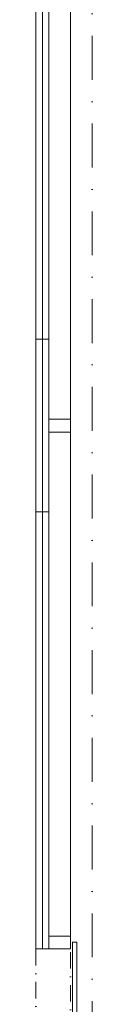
# Model space of a CAD drawing. Header units: millimetres. Extents: x -746391 to 410178, y -169697 to 100555.
# Tile 78 of 179: x -650 to 0, y 4999 to 16400. Entities that reach past the tile are written whole.
import ezdxf

# ---------------------------------------------------------------- set-up
doc = ezdxf.new("R2010")
doc.units = ezdxf.units.MM
for name, pattern in [('CENTERX2', [101.6, 63.5, -12.7, 12.7, -12.7]), ('DASHDOT', [25.4, 12.7, -6.35, 0, -6.35]), ('ČERCHOVANÁ', [25.4, 12.7, -6.35, 0, -6.35])]:
    doc.linetypes.add(name, pattern=pattern)
for name, color, linetype, lineweight in [('A99_N_kce-nad-vid', 9, 'DASHDOT', 5), ('A99_N_kce-rez-sil', 9, 'Continuous', 18), ('A99_N_kce-rez-ten', 9, 'Continuous', 9), ('A99_N_osy', 9, 'CENTERX2', 9), ('A99_N_sraf', 9, 'Continuous', 0), ('A99_N_vypln-dve', 9, 'Continuous', 5), ('A99_S_kce-rez-ten', 9, 'Continuous', 9), ('A99_S_sloupy', 9, 'Continuous', 5)]:
    doc.layers.add(name, color=color, linetype=linetype, lineweight=lineweight)
doc.linetypes.add('IZOLACE', pattern='A,0.00254,-2.54,[134,ltypeshp.shx,S=2.54,R=0,X=-2.54,Y=0],-5.08,[134,ltypeshp.shx,S=2.54,R=180,X=2.54,Y=0],-2.54', length=10.16254)

msp = doc.modelspace()

# ---------------------------------------------------------------- linework, layer by layer
at = {"layer": 'A99_N_kce-nad-vid', "color": 1, "linetype": 'ČERCHOVANÁ', "ltscale": 15}
for p, q in [((-650, 5640), (-650, 840)), ((-250, 840), (-250, 5640))]:
    msp.add_line(p, q, dxfattribs=at)
at = {"layer": 'A99_N_kce-rez-sil', "linetype": 'Continuous'}
for points in [[(-650, 24470), (-650, 5640)], [(-500, 17610), (-500, 11775)], [(-500, 11625), (-500, 5790)], [(-650, 5640), (-500, 5640)]]:
    msp.add_lwpolyline(points, dxfattribs=at)
at = {"layer": 'A99_N_kce-rez-ten'}
for points in [[(-650, 12700), (-500, 12700)], [(-650, 10700), (-500, 10700)]]:
    msp.add_lwpolyline(points, dxfattribs=at)
at = {"layer": 'A99_N_kce-rez-ten', "linetype": 'Continuous', "lineweight": 5, "ltscale": 0.5}
for points in [[(-500, 11775), (-500, 11625)], [(-500, 5790), (-500, 5640)]]:
    msp.add_lwpolyline(points, dxfattribs=at)
at = {"layer": 'A99_N_osy', "linetype": 'DASHDOT', "ltscale": 40}
msp.add_line((0, 27390), (0, -5085), dxfattribs=at)
at = {"layer": 'A99_N_sraf', "color": 1, "linetype": 'IZOLACE', "lineweight": 0, "ltscale": 6}
msp.add_lwpolyline([(-575, 5640), (-575, 5640), (-575, 24470)], dxfattribs=at)
at = {"layer": 'A99_N_vypln-dve', "color": 1, "linetype": 'Continuous'}
msp.add_lwpolyline([(-225, 5720), (-175, 5720), (-175, 760), (-225, 760)], close=True, dxfattribs=at)
at = {"layer": 'A99_S_kce-rez-ten'}
for p, q in [((-250, 17610), (-250, 11775)), ((-250, 5790), (-250, 11625))]:
    msp.add_line(p, q, dxfattribs=at)
at = {"layer": 'A99_S_sloupy', "linetype": 'Continuous', "lineweight": 20, "ltscale": 2}
for points in [[(-500, 11625), (-250, 11625), (-250, 11775), (-500, 11775)], [(-500, 5790), (-250, 5790), (-250, 5640), (-500, 5640)]]:
    msp.add_lwpolyline(points, dxfattribs=at)

doc.saveas('drawing.dxf')
